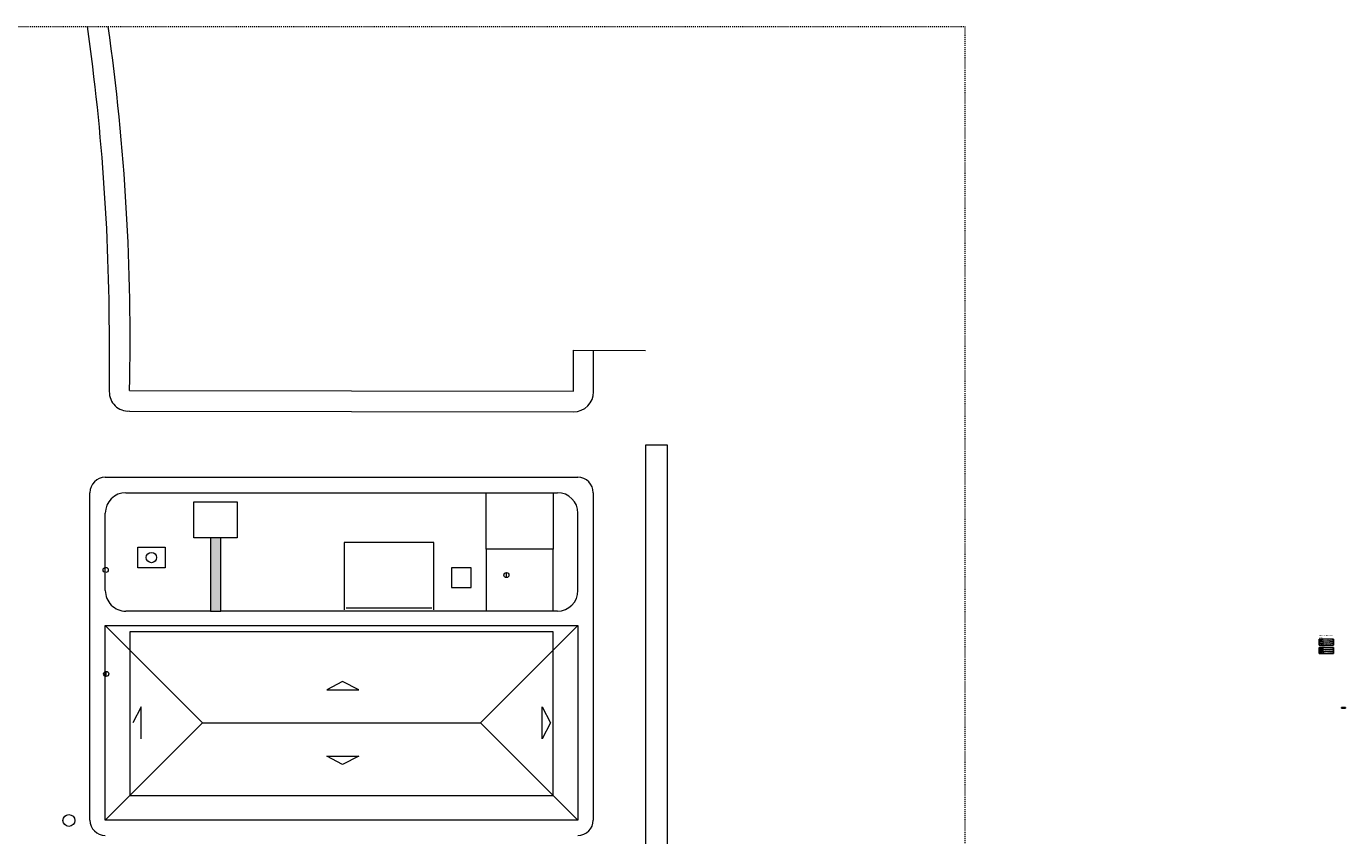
# Model space of a CAD drawing. Header units: metres. Extents: x -32 to 570, y -81 to 66.
# Tile 27 of 27: x 442 to 570, y -12 to 66. Entities that reach past the tile are written whole.
import ezdxf

# ---------------------------------------------------------------- set-up
doc = ezdxf.new("R2010")
doc.units = ezdxf.units.M
for name, pattern in [('_Tracejado longo', [0.014288, 0.009525, -0.004763]), ('_Traço - 2 pontos', [0.0075, 0.0045, -0.001, 0, -0.001, 0, -0.001]), ('Aligning Line', [0.0032, 0.0016, -0.0016])]:
    doc.linetypes.add(name, pattern=pattern)
for name, color, linetype, lineweight in [('A-ANNO-NOTE', 131, 'Continuous', 9), ('A-DETL', 90, 'Continuous', 25), ('A-DETL-GENF', 92, 'Continuous', 25), ('A-DETL-THIN', 151, 'Continuous', 9), ('G-ANNO-REFR', 1, 'Aligning Line', 25), ('G-ANNO-TEXT', 231, 'Continuous', 9)]:
    doc.layers.add(name, color=color, linetype=linetype, lineweight=lineweight)
doc.styles.add('Arial', font='arial.ttf', dxfattribs={"height": 0.049177})
doc.styles.add('Arial_1', font='arial.ttf', dxfattribs={"height": 0.061471})
doc.styles.add('Arial_12', font='arial.ttf', dxfattribs={"height": 0.098353})
doc.styles.add('Arial_6', font='arial.ttf', dxfattribs={"height": 0.086059})
picture_1 = doc.add_image_def('image1.jpg', size_in_pixel=(992, 482))
picture_2 = doc.add_image_def('image2.jpg', size_in_pixel=(995, 502))
picture_3 = doc.add_image_def('image3.jpg', size_in_pixel=(851, 479))

# ---------------------------------------------------------------- blocks, each defined once
blk = doc.blocks.new('Simbolos ok - Tomada Média-4435890-LEGENDA de PONTOS')
at = {"layer": 'A-ANNO-NOTE'}
blk.add_hatch(color=256, dxfattribs=at).paths.add_polyline_path([(0.69, 6.61), (0.65, 6.61), (0.69, 6.69)], flags=0)
for p, q in [((0.69, 6.69), (0.65, 6.61)), ((0.69, 6.69), (0.65, 6.61)), ((0.74, 6.61), (0.65, 6.61)), ((0.65, 6.61), (0.69, 6.61)), ((0.69, 6.69), (0.74, 6.61)), ((0.69, 6.61), (0.69, 6.69)), ((0.69, 6.61), (0.69, 6.56))]:
    blk.add_line(p, q, dxfattribs=at)
blk = doc.blocks.new('Simbolos ok 2 - Interruptor-4436457-LEGENDA de PONTOS')
at = {"layer": 'A-ANNO-NOTE'}
blk.add_line((0.7, 6.4), (0.7, 6.37), dxfattribs=at)
at = {"layer": 'A-ANNO-NOTE', "insert": (0.7, 6.5), "char_height": 0.0984, "width": 0.0816, "attachment_point": 2, "line_spacing_factor": 0.938532, "style": 'Arial_12'}
blk.add_mtext('s', dxfattribs=at)

msp = doc.modelspace()

# ---------------------------------------------------------------- hatches: boundary and pattern name
at = {"layer": 'A-DETL-GENF', "lineweight": 9}
msp.add_hatch(color=250, dxfattribs=at).paths.add_polyline_path([(460.75, 9.46), (460.75, 16.56), (459.75, 16.56), (459.75, 9.46)], flags=0)
at = {"layer": 'A-DETL-GENF'}
for color, points in [(140, [(567.63, 5.78), (567.64, 5.78), (567.65, 5.78), (567.66, 5.79), (567.67, 5.8), (567.67, 5.81), (567.67, 5.83), (567.67, 5.84), (567.67, 5.85), (567.66, 5.86), (567.65, 5.87), (567.64, 5.87), (567.63, 5.87), (567.61, 5.87), (567.6, 5.87), (567.59, 5.86), (567.58, 5.85), (567.58, 5.84), (567.58, 5.83), (567.58, 5.81), (567.58, 5.8), (567.59, 5.79), (567.6, 5.78), (567.61, 5.78)]), (94, [(567.63, 5.57), (567.64, 5.57), (567.65, 5.58), (567.66, 5.58), (567.67, 5.59), (567.67, 5.61), (567.67, 5.62), (567.67, 5.63), (567.67, 5.64), (567.66, 5.65), (567.65, 5.66), (567.64, 5.67), (567.63, 5.67), (567.61, 5.67), (567.6, 5.66), (567.59, 5.65), (567.58, 5.64), (567.58, 5.63), (567.58, 5.62), (567.58, 5.61), (567.58, 5.59), (567.59, 5.58), (567.6, 5.58), (567.61, 5.57)])]:
    msp.add_hatch(color=color, dxfattribs=at).paths.add_polyline_path(points, flags=0)

# ---------------------------------------------------------------- linework, layer by layer
at = {"layer": 'A-DETL', "linetype": '_Tracejado longo', "lineweight": 9}
for p, q in [((290.4, 66.24), (533, 66.24)), ((533, 66.24), (533, -80.53))]:
    msp.add_line(p, q, dxfattribs=at)
at = {"layer": 'A-DETL', "lineweight": 9}
for p, q in [((449.94, 30.77), (449.94, 34.77)), ((495, 30.81), (495, 34.81)), ((495, 34.81), (502, 34.77)), ((496.96, 30.77), (496.96, 34.77)), ((451.89, 30.89), (495, 30.81)), ((451.89, 28.89), (495, 28.81)), ((504.12, 25.56), (502, 25.56)), ((502, 25.56), (502, -21.16)), ((504.12, -10.44), (504.12, 25.56)), ((449.54, 22.46), (495.44, 22.46)), ((448.04, -10.84), (448.04, 20.96)), ((451.54, 20.96), (493.44, 20.96)), ((486.54, 15.46), (486.54, 20.96)), ((486.54, 20.96), (493.04, 20.96)), ((493.04, 20.96), (493.04, 15.46)), ((496.94, -10.84), (496.94, 20.96)), ((458.15, 16.56), (458.15, 20.06)), ((458.15, 20.06), (462.35, 20.06)), ((462.35, 20.06), (462.35, 16.56)), ((449.54, 11.46), (449.54, 18.96)), ((495.44, 11.46), (495.44, 18.96)), ((452.7, 15.66), (455.35, 15.66)), ((452.7, 13.66), (452.7, 15.66)), ((455.35, 15.66), (455.35, 13.66)), ((459.75, 16.56), (458.15, 16.56)), ((462.35, 16.56), (460.75, 16.56)), ((481.44, 16.11), (472.74, 16.11)), ((472.74, 16.11), (472.74, 9.59)), ((481.44, 9.59), (481.44, 16.11)), ((493.04, 15.46), (486.54, 15.46)), ((486.54, 15.46), (486.54, 9.46)), ((493.04, 9.46), (493.04, 15.46)), ((455.35, 13.66), (452.7, 13.66)), ((483.17, 13.66), (483.17, 11.76)), ((485.07, 13.66), (483.17, 13.66)), ((485.07, 11.76), (485.07, 13.66)), ((488.49, 12.71), (488.49, 13.21)), ((483.17, 11.76), (485.07, 11.76)), ((459.75, 9.46), (451.54, 9.46)), ((493.44, 9.46), (460.75, 9.46)), ((472.94, 9.79), (481.24, 9.79)), ((449.54, 8.06), (495.44, 8.06)), ((449.54, -10.84), (449.54, 8.06)), ((449.54, 8.06), (458.99, -1.39)), ((495.44, 8.06), (485.99, -1.39)), ((495.44, 8.06), (495.44, -10.84)), ((451.94, 7.46), (451.94, -8.44)), ((493.04, 7.46), (451.94, 7.46)), ((493.04, -8.44), (493.04, 7.46)), ((449.63, 3.11), (449.63, 3.61)), ((472.59, 2.64), (471.04, 1.83)), ((474.15, 1.83), (472.59, 2.64)), ((471.04, 1.83), (474.15, 1.83)), ((453.01, 0.16), (452.2, -1.39)), ((453.01, -2.95), (453.01, 0.16)), ((491.96, -2.95), (491.96, 0.16)), ((491.96, 0.16), (492.77, -1.39)), ((449.54, -10.84), (458.99, -1.39)), ((458.99, -1.39), (485.99, -1.39)), ((485.99, -1.39), (495.44, -10.84)), ((492.77, -1.39), (491.96, -2.95)), ((471.04, -4.62), (474.15, -4.62)), ((472.59, -5.43), (471.04, -4.62)), ((474.15, -4.62), (472.59, -5.43)), ((451.94, -8.44), (493.04, -8.44)), ((495.44, -10.84), (449.54, -10.84)), ((504.12, -19.23), (504.12, -10.44))]:
    msp.add_line(p, q, dxfattribs=at)
at = {"layer": 'A-DETL', "linetype": '_Traço - 2 pontos'}
msp.add_line((567.41, 6.25), (567.83, 6.25), dxfattribs=at)
at = {"layer": 'A-DETL'}
for p, q in [((567.52, 5.83), (567.58, 5.83)), ((567.52, 5.62), (567.58, 5.62)), ((567.7, 5.43), (567.55, 5.43)), ((567.62, 5.43), (567.57, 5.49)), ((567.57, 5.38), (567.62, 5.43)), ((567.62, 5.51), (567.62, 5.36)), ((567.62, 5.43), (567.68, 5.49)), ((567.68, 5.38), (567.62, 5.43))]:
    msp.add_line(p, q, dxfattribs=at)
at = {"layer": 'A-DETL', "lineweight": 9}
for centre, radius in [((454.02, 14.66), 0.5), ((449.58, 13.46), 0.25), ((488.49, 12.96), 0.25), ((449.63, 3.36), 0.25), ((446.01, -10.87), 0.575)]:
    msp.add_circle(centre, radius, dxfattribs=at)
at = {"layer": 'A-DETL'}
for centre, radius in [((567.62, 5.43), 0.0752), ((567.63, 5.62), 0.0486)]:
    msp.add_circle(centre, radius, dxfattribs=at)
at = {"layer": 'A-DETL', "lineweight": 9}
for centre, radius, start, end in [((233.75, 35.94), 216.19, 359.6907, 8.0582), ((233.69, 35.9), 218.26, 358.6865, 7.9926), ((451.76, 30.72), 1.83, 178.2494, 273.9966), ((495, 30.77), 1.96, 270, 0), ((449.57, 20.93), 1.53, 91.1777, 178.8223), ((495.4, 20.93), 1.53, 1.1777, 88.8223), ((451.54, 18.96), 2, 90, 180), ((493.44, 18.96), 2, 0.0127, 90), ((451.54, 11.46), 2, 180, 270.0057), ((493.44, 11.46), 2, 270, 0), ((449.57, -10.81), 1.53, 181.1777, 268.8223), ((495.4, -10.81), 1.53, 271.1777, 358.8223)]:
    msp.add_arc(centre, radius, start, end, dxfattribs=at)
at = {"layer": 'A-DETL'}
for start, end in [(154.9712, 160.0288), (199.9712, 205.0288), (109.9712, 115.0288), (244.9712, 250.0288), (64.9712, 70.0288), (289.9712, 295.0288), (19.9712, 25.0288), (334.9712, 340.0288)]:
    msp.add_arc((567.63, 5.83), 0.0486, start, end, dxfattribs=at)
at = {"layer": 'A-DETL-THIN'}
for p, q in [((459.75, 16.56), (459.75, 9.46)), ((460.75, 16.56), (459.75, 16.56)), ((460.75, 9.46), (460.75, 16.56)), ((459.75, 9.46), (460.75, 9.46))]:
    msp.add_line(p, q, dxfattribs=at)
at = {"layer": 'A-DETL-THIN', "lineweight": 25}
for p, q in [((567.41, 6.75), (568.82, 6.75)), ((567.41, 6.75), (567.41, 6.15)), ((567.41, 6.55), (568.82, 6.55)), ((567.83, 6.15), (567.83, 6.75)), ((568.82, 6.75), (568.82, 6.15)), ((567.41, 6.35), (568.82, 6.35)), ((567.41, 6.15), (568.82, 6.15)), ((567.41, 5.94), (567.41, 5.34)), ((567.41, 5.94), (568.82, 5.94)), ((567.41, 5.74), (568.82, 5.74)), ((567.41, 5.54), (568.82, 5.54)), ((567.41, 5.34), (568.82, 5.34)), ((567.83, 5.94), (567.83, 5.34)), ((568.82, 5.94), (568.82, 5.34))]:
    msp.add_line(p, q, dxfattribs=at)

# ---------------------------------------------------------------- pictures from other files: only their frames are drawn
at = {"layer": 'G-ANNO-REFR'}
image = msp.add_image(picture_1, insert=(569.59, 0.02), size_in_units=(0.13, 0.0633), dxfattribs=at)
image.dxf.flags = 7
image = msp.add_image(picture_2, insert=(569.73, 0.02), size_in_units=(0.125, 0.0632), dxfattribs=at)
image.dxf.flags = 7
image = msp.add_image(picture_3, insert=(569.87, 0.04), size_in_units=(0.112, 0.063), dxfattribs=at)
image.dxf.flags = 7

# ---------------------------------------------------------------- next in the draw order: texts
at = {"layer": 'G-ANNO-TEXT', "color": 7, "insert": (568.66, 6.68), "char_height": 0.0492, "width": 0.8208, "attachment_point": 3, "line_spacing_factor": 0.938532, "style": 'Arial', "bg_fill": 3, "box_fill_scale": 1.25, "bg_fill_color": 7, "bg_fill_transparency": 0}
msp.add_mtext('Tomada Média h=1.20', dxfattribs=at)

# ---------------------------------------------------------------- next in the draw order: block references
at = {"layer": 'A-ANNO-NOTE'}
for name in ['Simbolos ok - Tomada Média-4435890-LEGENDA de PONTOS', 'Simbolos ok 2 - Interruptor-4436457-LEGENDA de PONTOS']:
    msp.add_blockref(name, (566.86, 0), dxfattribs=at)

# ---------------------------------------------------------------- next in the draw order: texts
at = {"layer": 'A-ANNO-NOTE', "char_height": 0.0615, "attachment_point": 2, "line_spacing_factor": 0.938532, "style": 'Arial_1'}
for s, insert, width in [('a,b', (567.64, 6.52), 0.1425), ('100w', (567.69, 6.72), 0.2422)]:
    msp.add_mtext(s, dxfattribs=dict(at, insert=insert, width=width))
at = {"layer": 'G-ANNO-TEXT', "color": 7, "insert": (567.46, 7.14), "char_height": 0.0861, "width": 1.5266, "attachment_point": 1, "line_spacing_factor": 0.938532, "style": 'Arial_6'}
msp.add_mtext('LEGENDA de PONTOS', dxfattribs=at)

# ---------------------------------------------------------------- next in the draw order: texts
at = {"layer": 'G-ANNO-TEXT', "color": 7, "char_height": 0.0492, "attachment_point": 3, "line_spacing_factor": 0.938532, "style": 'Arial', "bg_fill": 3, "box_fill_scale": 1.25, "bg_fill_color": 7, "bg_fill_transparency": 0}
for s, insert, width in [('ELÉTRICOS', (567.83, 6.87), 0.4632), ('HIDRÁULICOS', (567.93, 6.06), 0.558)]:
    msp.add_mtext(s, dxfattribs=dict(at, insert=insert, width=width))

# ---------------------------------------------------------------- next in the draw order: texts
at = {"layer": 'G-ANNO-TEXT', "color": 7, "insert": (568.53, 6.48), "char_height": 0.0492, "width": 0.6528, "attachment_point": 3, "line_spacing_factor": 0.938532, "style": 'Arial', "bg_fill": 3, "box_fill_scale": 1.25, "bg_fill_color": 7, "bg_fill_transparency": 0}
msp.add_mtext('Interruptor h=1.20', dxfattribs=at)

# ---------------------------------------------------------------- next in the draw order: texts
at = {"layer": 'G-ANNO-TEXT', "color": 7, "insert": (568.61, 5.87), "char_height": 0.0492, "width": 0.7566, "attachment_point": 3, "line_spacing_factor": 0.938532, "style": 'Arial', "bg_fill": 3, "box_fill_scale": 1.25, "bg_fill_color": 7, "bg_fill_transparency": 0}
msp.add_mtext('Ponto de água p/ pia', dxfattribs=at)

# ---------------------------------------------------------------- next in the draw order: texts
at = {"layer": 'G-ANNO-TEXT', "color": 7, "insert": (568.67, 5.67), "char_height": 0.0492, "width": 0.8202, "attachment_point": 3, "line_spacing_factor": 0.938532, "style": 'Arial', "bg_fill": 3, "box_fill_scale": 1.25, "bg_fill_color": 7, "bg_fill_transparency": 0}
msp.add_mtext('Ponto de esgoto p/ pia', dxfattribs=at)

# ---------------------------------------------------------------- next in the draw order: texts
at = {"layer": 'G-ANNO-TEXT', "color": 7, "char_height": 0.0492, "attachment_point": 3, "line_spacing_factor": 0.938532, "style": 'Arial', "bg_fill": 3, "box_fill_scale": 1.25, "bg_fill_color": 7, "bg_fill_transparency": 0}
for s, insert, width in [('Projeção Luminária', (568.57, 6.28), 0.7044), ('Ponto de ralo', (568.4, 5.47), 0.4872)]:
    msp.add_mtext(s, dxfattribs=dict(at, insert=insert, width=width))

doc.saveas('drawing.dxf')
